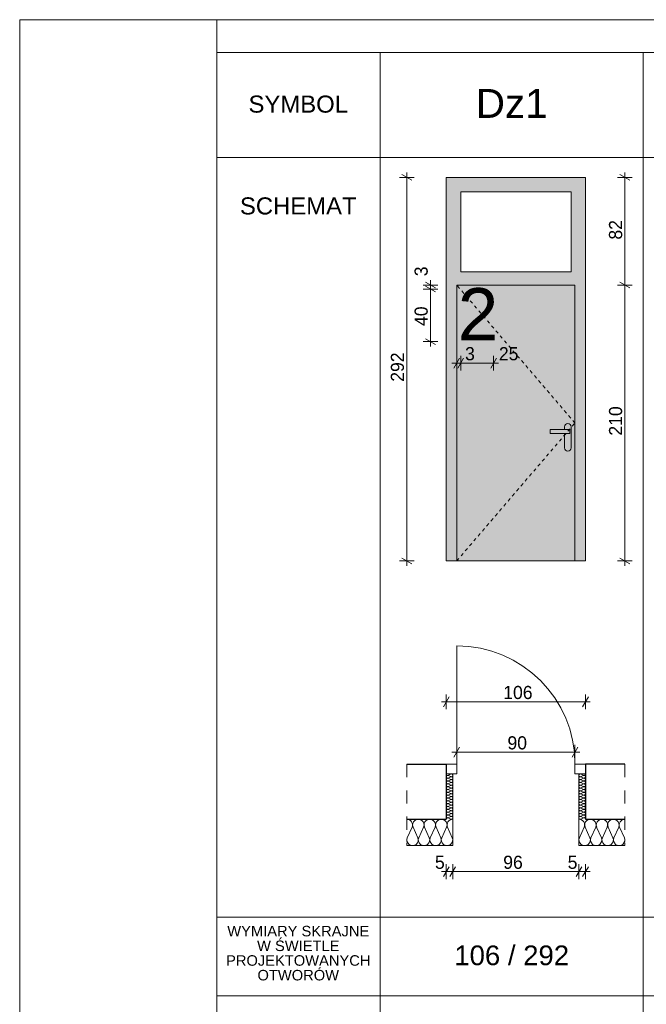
# Model space of a CAD drawing. Extents: x -130919 to -54459, y 5277 to 20371.
# Tile 4 of 11: x -103139 to -98370, y 12876 to 20371. Entities that reach past the tile are written whole.
import ezdxf

# ---------------------------------------------------------------- set-up
doc = ezdxf.new("R2010")
doc.units = 0
doc.header["$MEASUREMENT"] = 0
doc.linetypes.add('Hidden Line', pattern=[50, 25, -25])
doc.linetypes.add('Przerywana', pattern=[200, 100, -100])
doc.layers.add('Arch kolorystyka_Nr_Pióra__2', color=7, linetype='Continuous', lineweight=13, true_color=0x7f7f7f)
doc.layers.add('Arch ocieplenie_Nr_Pióra__22', color=7, linetype='Continuous', lineweight=9, true_color=0x7f7f7f)
for name, color, linetype, lineweight in [('Arch kolorystyka_Nr_Pióra__41', 7, 'Continuous', 9), ('Arch okna_Nr_Pióra__21', 7, 'Continuous', 13), ('Arch opisy okien_Nr_Pióra__1', 7, 'Continuous', 25), ('Arch opisy okien_Nr_Pióra__18', 9, 'Continuous', 15), ('Arch opisy_Nr_Pióra__21', 7, 'Continuous', 13), ('ARCH TABELA_Nr_Pióra__21', 7, 'Continuous', 13), ('Arch wyburzenia_Nr_Pióra__46', 5, 'Continuous', 13), ('Arch wymiary_Nr_Pióra__5', 7, 'Continuous', 13), ('Arch ściany zewnętrzne_Nr_Pióra__21', 7, 'Continuous', 13), ('INWENT.ŚCIANY_Nr_Pióra__1', 7, 'Continuous', 25), ('INWENT.ŚCIANY_Nr_Pióra__21', 7, 'Continuous', 13)]:
    doc.layers.add(name, color=color, linetype=linetype, lineweight=lineweight)
doc.layers.add('Arch ocieplenie', color=7, linetype='Continuous')
doc.layers.add('Arch wymiary', color=7, linetype='Continuous')
doc.styles.add('GENERATED_STYLE_1', font='txt')
doc.styles.add('GENERATED_STYLE_2', font='arial.ttf')
doc.styles.add('GENERATED_STYLE_3', font='arial.ttf')
doc.dimstyles.new('GENERATED_STYLE__1', dxfattribs={"dimtxt": 100, "dimasz": 57, "dimexe": 0.18, "dimexo": 0, "dimgap": 0.09, "dimtad": 1, "dimdec": 0, "dimlfac": 0.1, "dimzin": 0, "dimdsep": 46, "dimtxsty": 'GENERATED_STYLE_1', "dimblk": 'ARROWHEAD_2', "dimblk1": 'ARROWHEAD_2', "dimblk2": 'ARROWHEAD_2', "dimcen": 0.09, "dimclrd": 7, "dimclre": 7, "dimclrt": 7, "dimadec": 0, "dimazin": 0, "dimtfac": 1, "dimtdec": 4, "dimtmove": 0, "dimatfit": 3, "dimfxl": 0, "dimtolj": 1, "dimtzin": 0, "dimarcsym": 0})
doc.dimstyles.new('GENERATED_STYLE__2', dxfattribs={"dimtxt": 100, "dimasz": 57, "dimexe": 0.18, "dimexo": 0, "dimgap": 0.09, "dimtad": 1, "dimtih": 1, "dimtoh": 1, "dimdec": 0, "dimlfac": 0.1, "dimzin": 0, "dimdsep": 46, "dimtxsty": 'GENERATED_STYLE_1', "dimblk": 'ARROWHEAD_2', "dimblk1": 'ARROWHEAD_2', "dimblk2": 'ARROWHEAD_2', "dimcen": 0.09, "dimclrd": 7, "dimclre": 7, "dimclrt": 7, "dimadec": 0, "dimazin": 0, "dimtfac": 1, "dimtdec": 4, "dimtmove": 0, "dimatfit": 3, "dimfxl": 0, "dimtolj": 1, "dimtzin": 0, "dimarcsym": 0})
doc.dimstyles.new('GENERATED_STYLE__3', dxfattribs={"dimtxt": 100, "dimasz": 57, "dimexe": 0.18, "dimexo": 0, "dimgap": 0.09, "dimtad": 1, "dimdec": 0, "dimlfac": 0.1, "dimzin": 0, "dimdsep": 46, "dimtxsty": 'GENERATED_STYLE_1', "dimblk": 'ARROWHEAD_2', "dimblk1": 'ARROWHEAD_2', "dimblk2": 'ARROWHEAD_2', "dimcen": 0.09, "dimclrd": 7, "dimclre": 7, "dimclrt": 7, "dimadec": 0, "dimazin": 0, "dimtfac": 1, "dimtdec": 4, "dimtmove": 2, "dimatfit": 3, "dimfxl": 0, "dimtolj": 1, "dimtzin": 0, "dimarcsym": 0})
doc.dimstyles.new('GENERATED_STYLE__4', dxfattribs={"dimtxt": 100, "dimasz": 57, "dimexe": 0.18, "dimexo": 0, "dimgap": 0.09, "dimtad": 1, "dimtih": 1, "dimtoh": 1, "dimdec": 0, "dimlfac": 0.1, "dimzin": 0, "dimdsep": 46, "dimtxsty": 'GENERATED_STYLE_1', "dimblk": 'ARROWHEAD_2', "dimblk1": 'ARROWHEAD_2', "dimblk2": 'ARROWHEAD_2', "dimcen": 0.09, "dimclrd": 7, "dimclre": 7, "dimclrt": 7, "dimadec": 0, "dimazin": 0, "dimtfac": 1, "dimtdec": 4, "dimtmove": 2, "dimatfit": 3, "dimfxl": 0, "dimtolj": 1, "dimtzin": 0, "dimarcsym": 0})

# ---------------------------------------------------------------- blocks, each defined once
blk = doc.blocks.new('Izolacja cieplna 14_2', base_point=(-100192.9, 14284.3))
at = {"layer": 'Arch ocieplenie_Nr_Pióra__22', "linetype": 'Continuous'}
for p, q in [((-100189.2, 14143.9), (-100152.8, 14224.7)), ((-100145.5, 14224.7), (-100109.1, 14143.9)), ((-100101.7, 14143.9), (-100065.3, 14224.7)), ((-100058, 14224.7), (-100021.6, 14143.9)), ((-100014.2, 14143.9), (-99977.8, 14224.7)), ((-99970.5, 14224.7), (-99934.1, 14143.9)), ((-99926.7, 14143.9), (-99890.3, 14224.7)), ((-99883, 14224.7), (-99846.6, 14143.9))]:
    blk.add_line(p, q, dxfattribs=at)
for centre, start_param, end_param in [((-100192.9, 14241.8), 5.870392, 7.853982), ((-100105.4, 14241.8), 5.870392, 9.837571), ((-100017.9, 14241.8), 5.870392, 9.837571), ((-99930.4, 14241.8), 5.870392, 9.837571), ((-99842.9, 14241.8), 1.570796, 3.554385), ((-100149.2, 14126.9), 2.728799, 6.695979), ((-100061.7, 14126.9), 2.728799, 6.695979), ((-99974.2, 14126.9), 2.728799, 6.695979), ((-99886.7, 14126.9), 2.728799, 6.695979)]:
    blk.add_ellipse(centre, major_axis=(43.7, 0), ratio=0.972243, start_param=start_param, end_param=end_param, dxfattribs=at)
blk = doc.blocks.new('Izolacja cieplna 14_3', base_point=(-98882.9, 14284.3))
at = {"layer": 'Arch ocieplenie_Nr_Pióra__22', "linetype": 'Continuous'}
for p, q in [((-98879.2, 14143.9), (-98842.8, 14224.7)), ((-98835.5, 14224.7), (-98799.1, 14143.9)), ((-98791.7, 14143.9), (-98755.3, 14224.7)), ((-98748, 14224.7), (-98711.6, 14143.9)), ((-98704.2, 14143.9), (-98667.8, 14224.7)), ((-98660.5, 14224.7), (-98624.1, 14143.9)), ((-98616.7, 14143.9), (-98580.3, 14224.7)), ((-98573, 14224.7), (-98536.6, 14143.9))]:
    blk.add_line(p, q, dxfattribs=at)
for centre, start_param, end_param in [((-98882.9, 14241.8), 5.870392, 7.853982), ((-98795.4, 14241.8), 5.870392, 9.837571), ((-98707.9, 14241.8), 5.870392, 9.837571), ((-98620.4, 14241.8), 5.870392, 9.837571), ((-98532.9, 14241.8), 1.570796, 3.554385), ((-98839.2, 14126.9), 2.728799, 6.695979), ((-98751.7, 14126.9), 2.728799, 6.695979), ((-98664.2, 14126.9), 2.728799, 6.695979), ((-98576.7, 14126.9), 2.728799, 6.695979)]:
    blk.add_ellipse(centre, major_axis=(43.7, 0), ratio=0.972243, start_param=start_param, end_param=end_param, dxfattribs=at)
blk = doc.blocks.new('Izolacja cieplna 14_4', base_point=(-98832.9, 14629.3))
at = {"layer": 'Arch ocieplenie_Nr_Pióra__22', "linetype": 'Continuous'}
for p, q in [((-98868, 14628.4), (-98847.8, 14619.5)), ((-98847.8, 14617.6), (-98868, 14608.7)), ((-98868, 14606.9), (-98847.8, 14597.9)), ((-98847.8, 14596.1), (-98868, 14587.1)), ((-98868, 14585.3), (-98847.8, 14576.3)), ((-98847.8, 14574.5), (-98868, 14565.5)), ((-98868, 14563.7), (-98847.8, 14554.8)), ((-98847.8, 14553), (-98868, 14544)), ((-98868, 14542.2), (-98847.8, 14533.2)), ((-98847.8, 14531.4), (-98868, 14522.4)), ((-98868, 14520.6), (-98847.8, 14511.6)), ((-98847.8, 14509.8), (-98868, 14500.9)), ((-98868, 14499), (-98847.8, 14490.1)), ((-98847.8, 14488.3), (-98868, 14479.3)), ((-98868, 14477.5), (-98847.8, 14468.5)), ((-98847.8, 14466.7), (-98868, 14457.7)), ((-98868, 14455.9), (-98847.8, 14447)), ((-98847.8, 14445.1), (-98868, 14436.2)), ((-98868, 14434.4), (-98847.8, 14425.4)), ((-98847.8, 14423.6), (-98868, 14414.6)), ((-98868, 14412.8), (-98847.8, 14403.8)), ((-98847.8, 14402), (-98868, 14393)), ((-98868, 14391.2), (-98847.8, 14382.3)), ((-98847.8, 14380.5), (-98868, 14371.5)), ((-98868, 14369.7), (-98847.8, 14360.7)), ((-98847.8, 14358.9), (-98868, 14349.9)), ((-98868, 14348.1), (-98847.8, 14339.1)), ((-98847.8, 14337.3), (-98868, 14328.4)), ((-98868, 14326.5), (-98847.8, 14317.6)), ((-98847.8, 14315.8), (-98868, 14306.8)), ((-98868, 14305), (-98847.8, 14296)), ((-98847.8, 14294.2), (-98868, 14285.2))]:
    blk.add_line(p, q, dxfattribs=at)
for centre, start_param, end_param in [((-98872.3, 14618.5), 2.728799, 6.695979), ((-98843.5, 14629.3), 5.870392, 7.853982), ((-98843.5, 14607.8), 5.870392, 9.837571), ((-98872.3, 14597), 2.728799, 6.695979), ((-98872.3, 14575.4), 2.728799, 6.695979), ((-98872.3, 14553.9), 2.728799, 6.695979), ((-98872.3, 14532.3), 2.728799, 6.695979), ((-98843.5, 14586.2), 5.870392, 9.837571), ((-98843.5, 14564.6), 5.870392, 9.837571), ((-98843.5, 14543.1), 5.870392, 9.837571), ((-98872.3, 14510.7), 2.728799, 6.695979), ((-98872.3, 14489.2), 2.728799, 6.695979), ((-98872.3, 14467.6), 2.728799, 6.695979), ((-98843.5, 14521.5), 5.870392, 9.837571), ((-98843.5, 14500), 5.870392, 9.837571), ((-98843.5, 14478.4), 5.870392, 9.837571), ((-98843.5, 14456.8), 5.870392, 9.837571), ((-98872.3, 14446), 2.728799, 6.695979), ((-98872.3, 14424.5), 2.728799, 6.695979), ((-98872.3, 14402.9), 2.728799, 6.695979), ((-98872.3, 14381.4), 2.728799, 6.695979), ((-98843.5, 14435.3), 5.870392, 9.837571), ((-98843.5, 14413.7), 5.870392, 9.837571), ((-98843.5, 14392.1), 5.870392, 9.837571), ((-98872.3, 14359.8), 2.728799, 6.695979), ((-98872.3, 14338.2), 2.728799, 6.695979), ((-98872.3, 14316.7), 2.728799, 6.695979), ((-98843.5, 14370.6), 5.870392, 9.837571), ((-98843.5, 14349), 5.870392, 9.837571), ((-98843.5, 14327.5), 5.870392, 9.837571), ((-98843.5, 14305.9), 5.870392, 9.837571), ((-98872.3, 14295.1), 2.728799, 6.695979), ((-98843.5, 14284.3), 1.570796, 3.554385)]:
    blk.add_ellipse(centre, major_axis=(0, -10.8), ratio=0.986349, start_param=start_param, end_param=end_param, dxfattribs=at)
blk = doc.blocks.new('Izolacja cieplna 14_5', base_point=(-99892.9, 14629.3))
at = {"layer": 'Arch ocieplenie_Nr_Pióra__22', "linetype": 'Continuous'}
for p, q in [((-99857.8, 14628.4), (-99878, 14619.5)), ((-99878, 14617.6), (-99857.8, 14608.7)), ((-99857.8, 14606.9), (-99878, 14597.9)), ((-99878, 14596.1), (-99857.8, 14587.1)), ((-99857.8, 14585.3), (-99878, 14576.3)), ((-99878, 14574.5), (-99857.8, 14565.5)), ((-99857.8, 14563.7), (-99878, 14554.8)), ((-99878, 14553), (-99857.8, 14544)), ((-99857.8, 14542.2), (-99878, 14533.2)), ((-99878, 14531.4), (-99857.8, 14522.4)), ((-99857.8, 14520.6), (-99878, 14511.6)), ((-99878, 14509.8), (-99857.8, 14500.9)), ((-99857.8, 14499), (-99878, 14490.1)), ((-99878, 14488.3), (-99857.8, 14479.3)), ((-99857.8, 14477.5), (-99878, 14468.5)), ((-99878, 14466.7), (-99857.8, 14457.7)), ((-99857.8, 14455.9), (-99878, 14447)), ((-99878, 14445.1), (-99857.8, 14436.2)), ((-99857.8, 14434.4), (-99878, 14425.4)), ((-99878, 14423.6), (-99857.8, 14414.6)), ((-99857.8, 14412.8), (-99878, 14403.8)), ((-99878, 14402), (-99857.8, 14393)), ((-99857.8, 14391.2), (-99878, 14382.3)), ((-99878, 14380.5), (-99857.8, 14371.5)), ((-99857.8, 14369.7), (-99878, 14360.7)), ((-99878, 14358.9), (-99857.8, 14349.9)), ((-99857.8, 14348.1), (-99878, 14339.1)), ((-99878, 14337.3), (-99857.8, 14328.4)), ((-99857.8, 14326.5), (-99878, 14317.6)), ((-99878, 14315.8), (-99857.8, 14306.8)), ((-99857.8, 14305), (-99878, 14296)), ((-99878, 14294.2), (-99857.8, 14285.2))]:
    blk.add_line(p, q, dxfattribs=at)
for centre, start_param, end_param in [((-99882.3, 14607.8), 2.7288, 6.695979), ((-99882.3, 14629.3), 4.712389, 6.695979), ((-99853.5, 14618.5), 5.870392, 9.837571), ((-99882.3, 14586.2), 2.7288, 6.695979), ((-99882.3, 14564.6), 2.7288, 6.695979), ((-99882.3, 14543.1), 2.7288, 6.695979), ((-99853.5, 14597), 5.870392, 9.837571), ((-99853.5, 14575.4), 5.870392, 9.837571), ((-99853.5, 14553.9), 5.870392, 9.837571), ((-99853.5, 14532.3), 5.870392, 9.837571), ((-99882.3, 14521.5), 2.7288, 6.695979), ((-99882.3, 14500), 2.7288, 6.695979), ((-99882.3, 14478.4), 2.7288, 6.695979), ((-99882.3, 14456.8), 2.7288, 6.695979), ((-99853.5, 14510.7), 5.870392, 9.837571), ((-99853.5, 14489.2), 5.870392, 9.837571), ((-99853.5, 14467.6), 5.870392, 9.837571), ((-99882.3, 14435.3), 2.7288, 6.695979), ((-99882.3, 14413.7), 2.7288, 6.695979), ((-99882.3, 14392.1), 2.7288, 6.695979), ((-99853.5, 14446), 5.870392, 9.837571), ((-99853.5, 14424.5), 5.870392, 9.837571), ((-99853.5, 14402.9), 5.870392, 9.837571), ((-99853.5, 14381.4), 5.870392, 9.837571), ((-99882.3, 14370.6), 2.7288, 6.695979), ((-99882.3, 14349), 2.7288, 6.695979), ((-99882.3, 14327.5), 2.7288, 6.695979), ((-99882.3, 14305.9), 2.7288, 6.695979), ((-99853.5, 14359.8), 5.870392, 9.837571), ((-99853.5, 14338.2), 5.870392, 9.837571), ((-99853.5, 14316.7), 5.870392, 9.837571), ((-99882.3, 14284.3), 2.7288, 4.712389), ((-99853.5, 14295.1), 5.870392, 9.837571)]:
    blk.add_ellipse(centre, major_axis=(0, -10.8), ratio=0.986349, start_param=start_param, end_param=end_param, dxfattribs=at)
blk = doc.blocks.new('*D34')
at = {"layer": 'Arch wymiary_Nr_Pióra__5', "linetype": 'Continuous'}
for p, q in [((-100155.4, 19149), (-100230.4, 19192.3)), ((-100192.9, 19170.6), (-100192.9, 19207.3)), ((-100136.7, 19170.6), (-100249.2, 19170.6)), ((-100192.9, 16250.6), (-100192.9, 19170.6)), ((-100230.4, 16272.3), (-100155.4, 16229)), ((-100136.7, 16250.6), (-100249.2, 16250.6)), ((-100192.9, 16214), (-100192.9, 16250.6))]:
    blk.add_line(p, q, dxfattribs=at)
at = {"layer": 'Arch wymiary_Nr_Pióra__5', "insert": (-100212.9, 17614.6), "char_height": 100, "attachment_point": 7, "rotation": 90, "style": 'GENERATED_STYLE_1'}
blk.add_mtext('{292}', dxfattribs=at)
blk = doc.blocks.new('ARROWHEAD_2')
at = {"color": 0, "linetype": 'Continuous', "lineweight": 0}
for p, q in [((0, 0), (-1, 0)), ((-0.38, -0.66), (0.38, 0.66))]:
    blk.add_line(p, q, dxfattribs=at)
blk = doc.blocks.new('*D35')
at = {"layer": 'Arch wymiary_Nr_Pióra__5', "linetype": 'Continuous'}
for p, q in [((-98570.4, 18372.3), (-98495.4, 18329)), ((-98476.7, 18350.6), (-98589.2, 18350.6)), ((-98532.9, 16250.6), (-98532.9, 18350.6)), ((-98570.4, 16272.3), (-98495.4, 16229)), ((-98476.7, 16250.6), (-98589.2, 16250.6)), ((-98532.9, 16214), (-98532.9, 16250.6))]:
    blk.add_line(p, q, dxfattribs=at)
at = {"layer": 'Arch wymiary_Nr_Pióra__5', "char_height": 100, "attachment_point": 7, "rotation": 90, "style": 'GENERATED_STYLE_1'}
for s, insert in [('{82}', (-98552.9, 18696.6)), ('{210}', (-98552.9, 17204.6))]:
    blk.add_mtext(s, dxfattribs=dict(at, insert=insert))
blk = doc.blocks.new('*D36')
at = {"layer": 'Arch wymiary_Nr_Pióra__5', "linetype": 'Continuous'}
for p, q in [((-98495.4, 19149), (-98570.4, 19192.3)), ((-98532.9, 19170.6), (-98532.9, 19207.3)), ((-98476.7, 19170.6), (-98589.2, 19170.6)), ((-98532.9, 18350.6), (-98532.9, 19170.6)), ((-98570.4, 18372.3), (-98495.4, 18329)), ((-98476.7, 18350.6), (-98589.2, 18350.6))]:
    blk.add_line(p, q, dxfattribs=at)
at = {"layer": 'Arch wymiary_Nr_Pióra__5', "char_height": 100, "attachment_point": 7, "rotation": 90, "style": 'GENERATED_STYLE_1'}
for s, insert in [('{82}', (-98552.9, 18696.6)), ('{210}', (-98552.9, 17204.6))]:
    blk.add_mtext(s, dxfattribs=dict(at, insert=insert))
blk = doc.blocks.new('*D37')
at = {"layer": 'Arch wymiary_Nr_Pióra__5', "linetype": 'Continuous'}
for p, q in [((-99871.3, 15215.4), (-99914.6, 15140.4)), ((-99892.9, 15121.6), (-99892.9, 15234.1)), ((-98854.6, 15140.4), (-98811.3, 15215.4)), ((-98832.9, 15121.6), (-98832.9, 15234.1)), ((-99929.6, 15177.9), (-99892.9, 15177.9)), ((-99892.9, 15177.9), (-98832.9, 15177.9)), ((-98832.9, 15177.9), (-98796.2, 15177.9))]:
    blk.add_line(p, q, dxfattribs=at)
at = {"layer": 'Arch wymiary_Nr_Pióra__5', "insert": (-99458.9, 15197.9), "char_height": 100, "attachment_point": 7, "style": 'GENERATED_STYLE_1'}
blk.add_mtext('{106}', dxfattribs=at)
blk = doc.blocks.new('*D38')
at = {"layer": 'Arch wymiary_Nr_Pióra__5', "linetype": 'Continuous'}
for p, q in [((-99812.9, 14738.3), (-99812.9, 14850.8)), ((-98912.9, 14738.3), (-98912.9, 14850.8)), ((-99849.6, 14794.5), (-99812.9, 14794.5)), ((-99791.3, 14832), (-99834.6, 14757)), ((-99812.9, 14794.5), (-98912.9, 14794.5)), ((-98934.6, 14757), (-98891.3, 14832)), ((-98912.9, 14794.5), (-98876.2, 14794.5))]:
    blk.add_line(p, q, dxfattribs=at)
at = {"layer": 'Arch wymiary_Nr_Pióra__5', "insert": (-99426.9, 14814.5), "char_height": 100, "attachment_point": 7, "style": 'GENERATED_STYLE_1'}
blk.add_mtext('{90}', dxfattribs=at)
blk = doc.blocks.new('*D39')
at = {"layer": 'Arch wymiary_Nr_Pióra__5', "linetype": 'Continuous'}
for p, q in [((-99892.9, 13829.2), (-99892.9, 13941.7)), ((-99842.9, 13829.2), (-99842.9, 13941.7)), ((-99929.6, 13885.4), (-99892.9, 13885.4)), ((-99871.3, 13922.9), (-99914.6, 13847.9)), ((-99892.9, 13885.4), (-99842.9, 13885.4)), ((-99821.3, 13922.9), (-99864.6, 13847.9))]:
    blk.add_line(p, q, dxfattribs=at)
at = {"layer": 'Arch wymiary_Nr_Pióra__5', "char_height": 100, "attachment_point": 7, "style": 'GENERATED_STYLE_1'}
for s, insert in [('{5}', (-99978.6, 13905.4)), ('{96}', (-99458.9, 13905.4)), ('{5}', (-98968.6, 13905.4))]:
    blk.add_mtext(s, dxfattribs=dict(at, insert=insert))
blk = doc.blocks.new('*D40')
at = {"layer": 'Arch wymiary_Nr_Pióra__5', "linetype": 'Continuous'}
for p, q in [((-99842.9, 13829.2), (-99842.9, 13941.7)), ((-98882.9, 13829.2), (-98882.9, 13941.7)), ((-99821.3, 13922.9), (-99864.6, 13847.9)), ((-99842.9, 13885.4), (-98882.9, 13885.4)), ((-98861.3, 13922.9), (-98904.6, 13847.9))]:
    blk.add_line(p, q, dxfattribs=at)
at = {"layer": 'Arch wymiary_Nr_Pióra__5', "char_height": 100, "attachment_point": 7, "style": 'GENERATED_STYLE_1'}
for s, insert in [('{5}', (-99978.6, 13905.4)), ('{96}', (-99458.9, 13905.4)), ('{5}', (-98968.6, 13905.4))]:
    blk.add_mtext(s, dxfattribs=dict(at, insert=insert))
blk = doc.blocks.new('*D41')
at = {"layer": 'Arch wymiary_Nr_Pióra__5', "linetype": 'Continuous'}
for p, q in [((-98882.9, 13829.2), (-98882.9, 13941.7)), ((-98832.9, 13829.2), (-98832.9, 13941.7)), ((-98861.3, 13922.9), (-98904.6, 13847.9)), ((-98882.9, 13885.4), (-98832.9, 13885.4)), ((-98854.6, 13847.9), (-98811.3, 13922.9)), ((-98832.9, 13885.4), (-98796.2, 13885.4))]:
    blk.add_line(p, q, dxfattribs=at)
at = {"layer": 'Arch wymiary_Nr_Pióra__5', "char_height": 100, "attachment_point": 7, "style": 'GENERATED_STYLE_1'}
for s, insert in [('{5}', (-99978.6, 13905.4)), ('{96}', (-99458.9, 13905.4)), ('{5}', (-98968.6, 13905.4))]:
    blk.add_mtext(s, dxfattribs=dict(at, insert=insert))
blk = doc.blocks.new('*D42')
at = {"layer": 'Arch wymiary_Nr_Pióra__5', "linetype": 'Continuous'}
for p, q in [((-99956.2, 18320.6), (-100068.7, 18320.6)), ((-99975, 18299), (-100050, 18342.3)), ((-100012.5, 17920.6), (-100012.5, 18320.6)), ((-99956.2, 17920.6), (-100068.7, 17920.6)), ((-100050, 17942.3), (-99975, 17899)), ((-100012.5, 17884), (-100012.5, 17920.6))]:
    blk.add_line(p, q, dxfattribs=at)
at = {"layer": 'Arch wymiary_Nr_Pióra__5', "char_height": 100, "attachment_point": 7, "rotation": 90, "style": 'GENERATED_STYLE_1'}
for s, insert in [('{3}', (-100032.5, 18417.8)), ('{40}', (-100032.5, 18039.1))]:
    blk.add_mtext(s, dxfattribs=dict(at, insert=insert))
blk = doc.blocks.new('*D43')
at = {"layer": 'Arch wymiary_Nr_Pióra__5', "linetype": 'Continuous'}
for p, q in [((-100050, 18372.3), (-99975, 18329)), ((-100012.5, 18350.6), (-100012.5, 18387.3)), ((-99956.2, 18350.6), (-100068.7, 18350.6)), ((-99956.2, 18320.6), (-100068.7, 18320.6)), ((-99975, 18299), (-100050, 18342.3)), ((-100012.5, 18320.6), (-100012.5, 18350.6))]:
    blk.add_line(p, q, dxfattribs=at)
at = {"layer": 'Arch wymiary_Nr_Pióra__5', "char_height": 100, "attachment_point": 7, "rotation": 90, "style": 'GENERATED_STYLE_1'}
for s, insert in [('{3}', (-100032.5, 18417.8)), ('{40}', (-100032.5, 18039.1))]:
    blk.add_mtext(s, dxfattribs=dict(at, insert=insert))
blk = doc.blocks.new('*D44')
at = {"layer": 'Arch wymiary_Nr_Pióra__5', "linetype": 'Continuous'}
for p, q in [((-99791.3, 17794.2), (-99834.6, 17719.2)), ((-99812.9, 17700.5), (-99812.9, 17813)), ((-99761.3, 17794.2), (-99804.6, 17719.2)), ((-99782.9, 17700.5), (-99782.9, 17813)), ((-99849.6, 17756.7), (-99812.9, 17756.7)), ((-99812.9, 17756.7), (-99782.9, 17756.7))]:
    blk.add_line(p, q, dxfattribs=at)
at = {"layer": 'Arch wymiary_Nr_Pióra__5', "char_height": 100, "attachment_point": 7, "style": 'GENERATED_STYLE_1'}
for s, insert in [('{3}', (-99749.5, 17776.7)), ('{25}', (-99491.9, 17776.7))]:
    blk.add_mtext(s, dxfattribs=dict(at, insert=insert))
blk = doc.blocks.new('*D45')
at = {"layer": 'Arch wymiary_Nr_Pióra__5', "linetype": 'Continuous'}
for p, q in [((-99761.3, 17794.2), (-99804.6, 17719.2)), ((-99782.9, 17700.5), (-99782.9, 17813)), ((-99554.6, 17719.2), (-99511.3, 17794.2)), ((-99532.9, 17700.5), (-99532.9, 17813)), ((-99782.9, 17756.7), (-99532.9, 17756.7)), ((-99532.9, 17756.7), (-99496.2, 17756.7))]:
    blk.add_line(p, q, dxfattribs=at)
at = {"layer": 'Arch wymiary_Nr_Pióra__5', "char_height": 100, "attachment_point": 7, "style": 'GENERATED_STYLE_1'}
for s, insert in [('{3}', (-99749.5, 17776.7)), ('{25}', (-99491.9, 17776.7))]:
    blk.add_mtext(s, dxfattribs=dict(at, insert=insert))

msp = doc.modelspace()

# ---------------------------------------------------------------- hatches: boundary and pattern name
at = {"layer": 'Arch kolorystyka_Nr_Pióra__2', "linetype": 'Continuous'}
h = msp.add_hatch(color=256, dxfattribs=at)
h.paths.add_polyline_path([(-98912.9, 16250.6), (-99812.9, 16250.6), (-99812.9, 18350.6), (-98912.9, 18350.6)], flags=0)
h.paths.add_polyline_path([(-99102.9, 17220.6), (-98992.9, 17220.6), (-98992.9, 17207.3), (-98992.9, 17110.6, 1), (-98942.9, 17110.6), (-98942.9, 17265.6), (-98942.9, 17270.6, 1), (-98992.9, 17270.6), (-98992.9, 17250.6), (-99102.9, 17250.6)], flags=0)
at = {"layer": 'Arch kolorystyka_Nr_Pióra__41', "linetype": 'Continuous'}
h = msp.add_hatch(color=256, dxfattribs=at)
h.paths.add_polyline_path([(-99892.9, 19170.6), (-99892.9, 16250.6), (-99812.9, 16250.6), (-99812.9, 18350.6), (-98912.9, 18350.6), (-98912.9, 16250.6), (-98832.9, 16250.6), (-98832.9, 19170.6)], flags=0)
h.paths.add_polyline_path([(-98942.9, 18450.6), (-99782.9, 18450.6), (-99782.9, 19060.6), (-98942.9, 19060.6)], flags=0)
msp.add_hatch(color=256, dxfattribs=at).paths.add_polyline_path([(-99102.9, 17220.6), (-98992.9, 17220.6), (-98992.9, 17207.3), (-98992.9, 17110.6, 1), (-98942.9, 17110.6), (-98942.9, 17265.6), (-98942.9, 17270.6, 1), (-98992.9, 17270.6), (-98992.9, 17250.6), (-99102.9, 17250.6)], flags=0)

# ---------------------------------------------------------------- linework, layer by layer
at = {"layer": 'Arch okna_Nr_Pióra__21', "linetype": 'Continuous'}
for p, q in [((-99782.9, 19060.6), (-98942.9, 19060.6)), ((-99782.9, 18450.6), (-99782.9, 19060.6)), ((-98942.9, 18450.6), (-98942.9, 19060.6)), ((-99782.9, 18450.6), (-98942.9, 18450.6)), ((-99812.9, 18350.6), (-99812.9, 16250.6)), ((-99812.9, 18350.6), (-98912.9, 18350.6)), ((-98912.9, 18350.6), (-98912.9, 16250.6)), ((-99102.9, 17220.6), (-99102.9, 17250.6)), ((-98952.9, 17250.6), (-99102.9, 17250.6)), ((-98992.9, 17250.6), (-98992.9, 17270.6)), ((-98952.9, 17250.6), (-98952.9, 17220.6)), ((-98942.9, 17110.6), (-98942.9, 17270.6)), ((-98952.9, 17220.6), (-99102.9, 17220.6)), ((-98992.9, 17110.6), (-98992.9, 17220.6)), ((-99892.9, 16250.6), (-98832.9, 16250.6)), ((-99812.9, 14704.3), (-99812.9, 15604.3)), ((-99892.9, 14704.3), (-99812.9, 14704.3)), ((-99812.9, 14704.3), (-99812.9, 14629.3)), ((-98912.9, 14704.3), (-98912.9, 14629.3)), ((-98912.9, 14704.3), (-98832.9, 14704.3)), ((-99892.9, 14629.3), (-99812.9, 14629.3)), ((-98912.9, 14629.3), (-98832.9, 14629.3))]:
    msp.add_line(p, q, dxfattribs=at)
at = {"layer": 'Arch okna_Nr_Pióra__21', "linetype": 'Hidden Line'}
for p, q in [((-98912.9, 17300.6), (-99812.9, 18350.6)), ((-99812.9, 16250.6), (-98912.9, 17300.6))]:
    msp.add_line(p, q, dxfattribs=at)
at = {"layer": 'Arch okna_Nr_Pióra__21', "linetype": 'Continuous'}
for centre, radius, start, end in [((-98967.9, 17270.6), 25, 0, 180), ((-98967.9, 17110.6), 25, 180, 0), ((-99812.9, 14704.3), 900, 0, 90)]:
    msp.add_arc(centre, radius, start, end, dxfattribs=at)
at = {"layer": 'Arch opisy_Nr_Pióra__21', "linetype": 'Continuous'}
for p, q in [((-101638.9, 20120.6), (-82488.9, 20120.6)), ((-100394.5, 20120.6), (-100394.5, 5770.6)), ((-98394.5, 20120.6), (-98394.5, 9939.8)), ((-101638.9, 19320.6), (-85394.5, 19320.6)), ((-101638.9, 13539.8), (-85394.5, 13539.8)), ((-101638.9, 12939.8), (-85394.5, 12939.8))]:
    msp.add_line(p, q, dxfattribs=at)
at = {"layer": 'ARCH TABELA_Nr_Pióra__21', "linetype": 'Continuous'}
for p, q in [((-103138.9, 20370.6), (-82238.9, 20370.6)), ((-103138.9, 5520.6), (-103138.9, 20370.6)), ((-101638.9, 20120.6), (-101638.9, 20370.6)), ((-101638.9, 20120.6), (-101638.9, 5770.6))]:
    msp.add_line(p, q, dxfattribs=at)
at = {"layer": 'Arch wyburzenia_Nr_Pióra__46', "linetype": 'Continuous'}
for p, q in [((-99842.9, 14084.3), (-99842.9, 14629.3)), ((-98882.9, 14629.3), (-98882.9, 14084.3)), ((-100192.9, 14084.3), (-99842.9, 14084.3)), ((-98882.9, 14084.3), (-98532.9, 14084.3))]:
    msp.add_line(p, q, dxfattribs=at)
at = {"layer": 'Arch ściany zewnętrzne_Nr_Pióra__21', "linetype": 'Continuous'}
for p, q in [((-99892.9, 16250.6), (-99892.9, 19170.6)), ((-98832.9, 19170.6), (-99892.9, 19170.6)), ((-98832.9, 19170.6), (-98832.9, 16250.6))]:
    msp.add_line(p, q, dxfattribs=at)
at = {"layer": 'INWENT.ŚCIANY_Nr_Pióra__1', "linetype": 'Continuous'}
for p, q in [((-100192.9, 14704.3), (-99892.9, 14704.3)), ((-99892.9, 14704.3), (-99892.9, 14284.3)), ((-98532.9, 14704.3), (-98832.9, 14704.3)), ((-98832.9, 14704.3), (-98832.9, 14284.3)), ((-100192.9, 14284.3), (-99892.9, 14284.3)), ((-98832.9, 14284.3), (-98532.9, 14284.3))]:
    msp.add_line(p, q, dxfattribs=at)
at = {"layer": 'INWENT.ŚCIANY_Nr_Pióra__21', "linetype": 'Przerywana'}
for p, q in [((-100192.9, 14704.3), (-100192.9, 14084.3)), ((-98532.9, 14704.3), (-98532.9, 14084.3))]:
    msp.add_line(p, q, dxfattribs=at)

# ---------------------------------------------------------------- block references
at = {"layer": 'Arch ocieplenie', "color": 104, "linetype": 'Continuous', "lineweight": 13, "true_color": 0x029e21}
for name, p in [('Izolacja cieplna 14_5', (-99892.9, 14629.3)), ('Izolacja cieplna 14_4', (-98832.9, 14629.3)), ('Izolacja cieplna 14_2', (-100192.9, 14284.3)), ('Izolacja cieplna 14_3', (-98882.9, 14284.3))]:
    msp.add_blockref(name, p, dxfattribs=at)

# ---------------------------------------------------------------- texts
at = {"layer": 'Arch opisy okien_Nr_Pióra__1', "linetype": 'Continuous', "attachment_point": 2}
for s, insert, char_height, style in [('{SYMBOL}', (-101018.9, 19793.1), 130, 'GENERATED_STYLE_2'), ('{Dz1}', (-99394.5, 19843.2), 220, 'GENERATED_STYLE_3'), ('{SCHEMAT}', (-101018.9, 19018.1), 130, 'GENERATED_STYLE_2'), ('{106 / 292}', (-99394.5, 13323.3), 150, 'GENERATED_STYLE_2')]:
    msp.add_mtext(s, dxfattribs=dict(at, insert=insert, char_height=char_height, style=style))
at = {"layer": 'Arch opisy okien_Nr_Pióra__1', "linetype": 'Continuous', "insert": (-101018.9, 13472.9), "char_height": 80, "width": 2104.478, "attachment_point": 2, "line_spacing_factor": 0.838461, "style": 'GENERATED_STYLE_3'}
msp.add_mtext('{WYMIARY SKRAJNE\\PW ŚWIETLE \\PPROJEKTOWANYCH \\POTWORÓW}', dxfattribs=at)
at = {"layer": 'Arch opisy okien_Nr_Pióra__18', "linetype": 'Continuous', "insert": (-99650.6, 18327), "char_height": 397.58, "attachment_point": 2, "style": 'GENERATED_STYLE_3'}
msp.add_mtext('{2}', dxfattribs=at)

# ---------------------------------------------------------------- dimensions: what is measured, and where the dimension line sits
at = {"layer": 'Arch wymiary', "linetype": 'Continuous'}
for base, p1, p2, dimstyle, picture, middle in [((-100192.9, 16250.6), (-99892.9, 16250.6), (-99892.9, 19170.6), 'GENERATED_STYLE__1', '*D34', (-100262.9, 17728.5)), ((-98532.9, 16250.6), (-98912.9, 18350.6), (-98832.9, 19170.6), 'GENERATED_STYLE__1', '*D36', (-98602.9, 18772.5)), ((-98532.9, 16250.6), (-98832.9, 16250.6), (-98912.9, 18350.6), 'GENERATED_STYLE__1', '*D35', (-98602.9, 17318.5)), ((-100012.5, 17920.6), (-99812.9, 17920.6), (-99812.9, 18320.6), 'GENERATED_STYLE__3', '*D42', (-100082.5, 18114.9)), ((-100012.5, 17920.6), (-99812.9, 18320.6), (-99812.9, 18350.6), 'GENERATED_STYLE__3', '*D43', (-100082.5, 18455.8))]:
    dim = msp.add_linear_dim(base=base, p1=p1, p2=p2, angle=90, dimstyle=dimstyle, dxfattribs=at)
    dim.commit()
    dim.dimension.update_dxf_attribs({"geometry": picture, "text_midpoint": middle})
for base, p1, p2, dimstyle, picture, middle in [((-99812.9, 17756.7), (-99812.9, 17920.6), (-99782.9, 17920.6), 'GENERATED_STYLE__4', '*D44', (-99711.5, 17826.7)), ((-99812.9, 17756.7), (-99782.9, 17920.6), (-99532.9, 17920.6), 'GENERATED_STYLE__4', '*D45', (-99416, 17826.7)), ((-99892.9, 15177.9), (-99892.9, 14704.3), (-98832.9, 14704.3), 'GENERATED_STYLE__2', '*D37', (-99345.1, 15247.9)), ((-99812.9, 14794.5), (-99812.9, 14629.3), (-98912.9, 14629.3), 'GENERATED_STYLE__2', '*D38', (-99351, 14864.5)), ((-99892.9, 13885.4), (-99892.9, 14284.3), (-99842.9, 14084.3), 'GENERATED_STYLE__2', '*D39', (-99940.6, 13955.4)), ((-99892.9, 13885.4), (-98882.9, 14084.3), (-98832.9, 14284.3), 'GENERATED_STYLE__2', '*D41', (-98930.6, 13955.4)), ((-99892.9, 13885.4), (-99842.9, 14084.3), (-98882.9, 14084.3), 'GENERATED_STYLE__2', '*D40', (-99383, 13955.4))]:
    dim = msp.add_linear_dim(base=base, p1=p1, p2=p2, dimstyle=dimstyle, dxfattribs=at)
    dim.commit()
    dim.dimension.update_dxf_attribs({"geometry": picture, "text_midpoint": middle})

doc.saveas('drawing.dxf')
